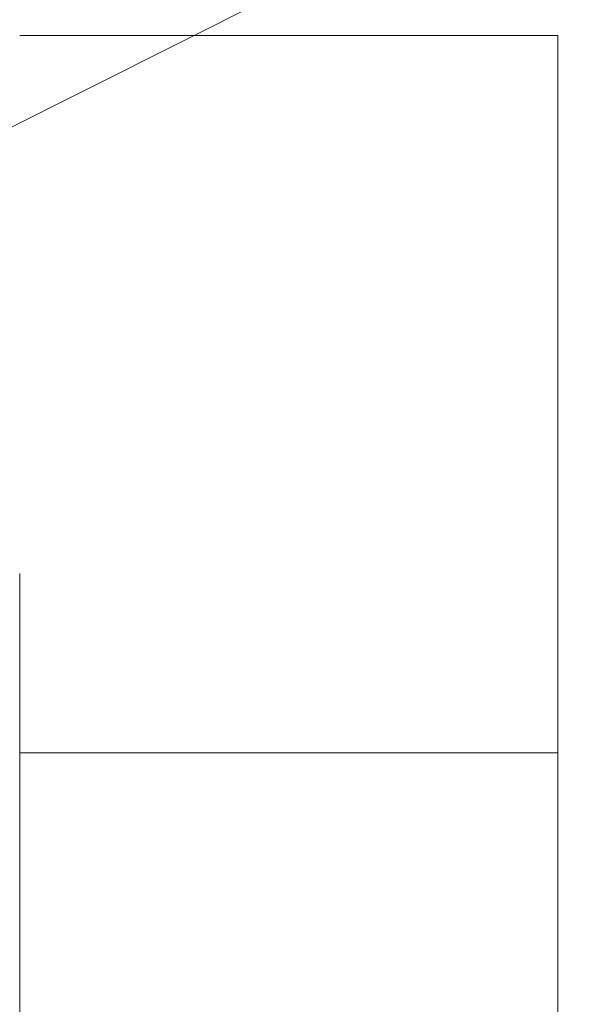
# Model space of a CAD drawing. Header units: millimetres. Extents: x -281 to 121694, y -16481 to 65128.
# Tile 35 of 256: x 20810 to 21744, y 13029 to 14676. Entities that reach past the tile are written whole.
import ezdxf

# ---------------------------------------------------------------- set-up
doc = ezdxf.new("R2010")
doc.units = ezdxf.units.MM
for name, color, linetype, lineweight in [('A--L$01A__Algemeen', 7, 'Continuous', 5), ('A--L82__LosseGebruikersInvent', 1, 'Continuous', 5), ('A--TR9__AlgVoorz', 1, 'Continuous', 5)]:
    doc.layers.add(name, color=color, linetype=linetype, lineweight=lineweight)

# ---------------------------------------------------------------- blocks, each defined once
blk = doc.blocks.new('NLRS_82_FU_UN_lab en spoel tafels_gen_kad - labtafel zonder onderkast dxbxh 900x1200x950-V231-L_80_ 14')
at = {"layer": 'A--L$01A__Algemeen'}
for p, q in [((600, 262.7), (-600, 262.7)), ((-600, 262.7), (-600, -637.3)), ((600, -637.3), (600, 262.7)), ((-600, -637.3), (600, -637.3))]:
    blk.add_line(p, q, dxfattribs=at)
blk = doc.blocks.new('NLRS_82_FU_UN_lab en spoel tafels_gen_kad - labtafel zonder onderkast dxbxh 900x1200x950-49224594-L_80_ 14')
at = {"layer": 'A--L$01A__Algemeen'}
for p, q in [((-300, 262.7), (-600, 262.7)), ((-600, 262.7), (-600, -637.3)), ((600, -637.3), (600, 262.7)), ((-600, -637.3), (600, -637.3))]:
    blk.add_line(p, q, dxfattribs=at)

msp = doc.modelspace()

# ---------------------------------------------------------------- linework, layer by layer
at = {"layer": 'A--TR9__AlgVoorz'}
msp.add_line((17966, 13075.7), (22497.1, 15351), dxfattribs=at)

# ---------------------------------------------------------------- block references
at = {"layer": 'A--L82__LosseGebruikersInvent', "rotation": 90.00000000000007}
for name, p in [('NLRS_82_FU_UN_lab en spoel tafels_gen_kad - labtafel zonder onderkast dxbxh 900x1200x950-49224594-L_80_ 14', (21072.7, 14050)), ('NLRS_82_FU_UN_lab en spoel tafels_gen_kad - labtafel zonder onderkast dxbxh 900x1200x950-V231-L_80_ 14', (21072.7, 12850))]:
    msp.add_blockref(name, p, dxfattribs=at)

doc.saveas('drawing.dxf')
